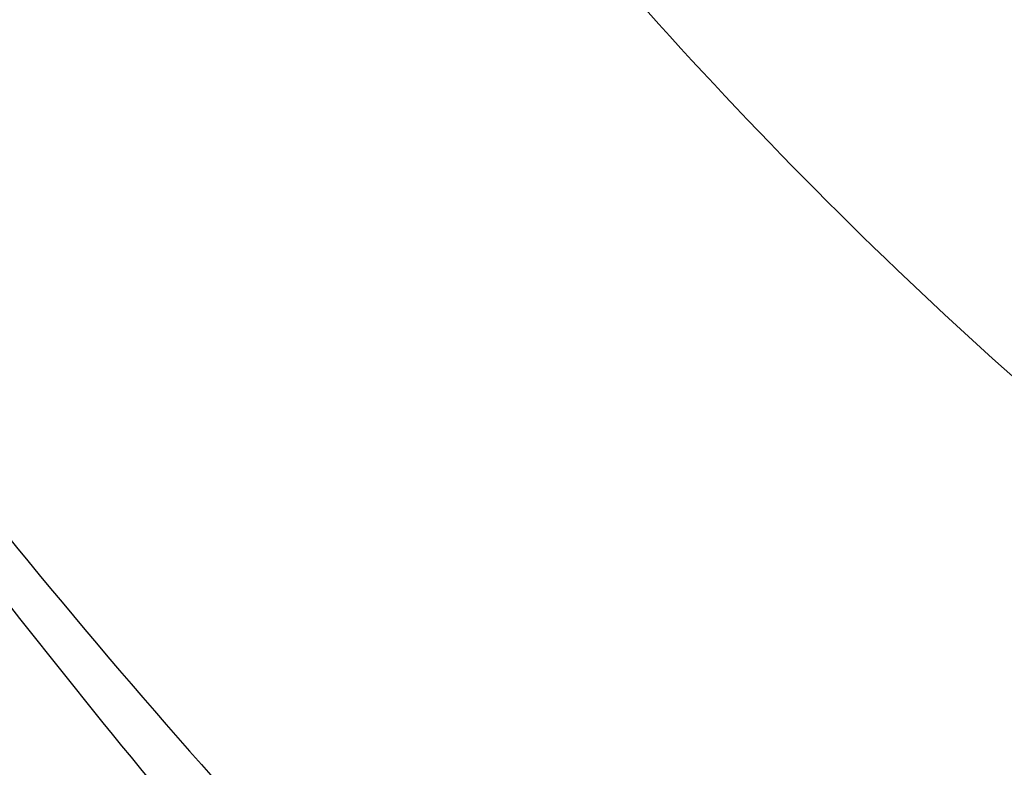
# Model space of a CAD drawing. Header units: inches. Extents: x 0 to 34, y 0 to 22.
# Tile 132 of 164: x 26.629 to 26.86, y 13.141 to 13.316. Entities that reach past the tile are written whole.
import ezdxf

# ---------------------------------------------------------------- set-up
doc = ezdxf.new("R2010")
doc.units = ezdxf.units.IN
doc.header["$LTSCALE"] = 1.87
doc.header["$MEASUREMENT"] = 0
doc.layers.get('0').update_dxf_attribs({"linetype": 'CONTINUOUS'})
doc.layers.add('3_ALL_AXES', color=7, linetype='CONTINUOUS')
doc.layers.add('7_ALL_FEATURES', color=7, linetype='CONTINUOUS')

msp = doc.modelspace()

# ---------------------------------------------------------------- linework, layer by layer
at = {"color": 7, "linetype": 'Continuous'}
msp.add_arc((28.5502865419, 14.6910066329), 2.4467857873, 214.3437681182, 219.5584033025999, dxfattribs=at)
at = {"layer": '3_ALL_AXES', "color": 7, "linetype": 'Continuous'}
for points, knots in [([(26.6872615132, 14.4190980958), (26.6983832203, 14.4220650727), (26.7213907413, 14.4266367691), (26.7698729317, 14.4302861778), (26.8205188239, 14.4253547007), (26.8716964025, 14.4129898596), (26.9261676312, 14.3946910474), (26.9952978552, 14.3616469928), (27.0764753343, 14.3084669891), (27.1558175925, 14.2421612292), (27.2315029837, 14.1642718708), (27.3017934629, 14.0765989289), (27.3650570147, 13.9811802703), (27.4198217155, 13.8802370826), (27.4648121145, 13.7761204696), (27.4989806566, 13.6712495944), (27.5215338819, 13.5680547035), (27.5319362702, 13.4688927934), (27.5299328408, 13.3760521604), (27.51985831, 13.3172536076), (27.5125012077, 13.2897963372)], [0, 0, 0, 0, 0.0218760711, 0.0444406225, 0.09222697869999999, 0.1177477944, 0.1444262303, 0.2013020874, 0.2627910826, 0.3284134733, 0.3974181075, 0.4688608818, 0.5416712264, 0.6147117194, 0.6868339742, 0.7569338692, 0.8240091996, 0.8872236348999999, 0.9459765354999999, 1, 1, 1, 1]), ([(26.7686611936, 14.289083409), (26.762081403, 14.2645271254), (26.7530200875, 14.2119795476), (26.7510279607, 14.129021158), (26.7600166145, 14.0404218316), (26.7797700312, 13.9481814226), (26.8098283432, 13.8543599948), (26.8495093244, 13.761083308), (26.8979098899, 13.6704707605), (26.9539276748, 13.584586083), (27.0162873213, 13.5053846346), (27.0835729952, 13.4346661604), (27.1542682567, 13.3740327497), (27.2267950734, 13.3248542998), (27.2995800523, 13.2882521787), (27.371040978, 13.2650951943), (27.4294367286, 13.2574303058), (27.4734624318, 13.2589850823), (27.4944385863, 13.2622037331), (27.5046033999, 13.2644237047)], [0, 0, 0, 0, 0.0538109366, 0.1122830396, 0.1751614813, 0.241868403, 0.3115968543, 0.3833770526, 0.4561378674, 0.5287617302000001, 0.6001375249, 0.6692136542, 0.7350540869, 0.7969007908, 0.8542469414, 0.9069254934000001, 0.9552122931, 0.9779773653, 1, 1, 1, 1]), ([(26.4879778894, 14.1982813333), (26.4796570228, 14.1672272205), (26.4718294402, 14.1180705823), (26.4692453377, 14.0506288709), (26.4719412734, 13.9771233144), (26.4856340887, 13.8810384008), (26.5168589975, 13.7639192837), (26.562271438, 13.6462227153), (26.6205384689, 13.5314046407), (26.689950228, 13.4228279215), (26.7684744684, 13.3236742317), (26.8538044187, 13.2368596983), (26.9299233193, 13.175774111), (26.992148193, 13.1356403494), (27.0380357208, 13.1106316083), (27.0836604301, 13.090348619), (27.1286919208, 13.0749470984), (27.1728021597, 13.0645488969), (27.215670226, 13.05924621), (27.2569791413, 13.0591000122), (27.2964143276, 13.0641345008), (27.3336613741, 13.0743356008), (27.3684105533, 13.0896441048), (27.4003580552, 13.1099316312), (27.4194297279, 13.126503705), (27.4283662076, 13.1354598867)], [0, 0, 0, 0, 0.0563032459, 0.0865534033, 0.1181457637, 0.1849998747, 0.2560157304, 0.3299912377, 0.4055284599, 0.4811323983, 0.5553040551, 0.6266328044, 0.6938953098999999, 0.7257174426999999, 0.7562094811, 0.7853252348, 0.8130560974, 0.8394371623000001, 0.8645523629, 0.8885396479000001, 0.9115936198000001, 0.9339624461, 0.9559386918, 0.9778426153, 1, 1, 1, 1])]:
    msp.add_open_spline(points, degree=3, knots=knots, dxfattribs=at)
at = {"layer": '7_ALL_FEATURES', "color": 7, "linetype": 'Continuous'}
for points, knots in [([(26.7013905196, 14.8409383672), (26.7202293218, 14.8470280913), (26.7595823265, 14.8564661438), (26.8212073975, 14.8621020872), (26.8857109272, 14.859399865), (26.9525377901, 14.8484255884), (27.0211656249, 14.8293064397), (27.0910494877, 14.8022141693), (27.1616368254, 14.7673801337), (27.232369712, 14.7250957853), (27.3026830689, 14.6757037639), (27.3720113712, 14.6196041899), (27.4398015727, 14.5572530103), (27.5282637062, 14.4655560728), (27.6312721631, 14.3386164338), (27.7393303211, 14.172232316), (27.8296419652, 13.9955549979), (27.8883031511, 13.8429063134), (27.9236861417, 13.7204320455), (27.9439457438, 13.6305117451), (27.9580258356, 13.5423666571), (27.9658067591, 13.4567041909), (27.9672236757, 13.3742148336), (27.9622610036, 13.2955600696), (27.9509440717, 13.2213697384), (27.9333479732, 13.1522389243), (27.9095950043, 13.0887265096), (27.8798354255, 13.0313492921), (27.8442882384, 12.9806216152), (27.8165270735, 12.951128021), (27.8018751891, 12.9377909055)], [0, 0, 0, 0, 0.0225546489, 0.0459014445, 0.0702836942, 0.0959011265, 0.1228827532, 0.1512977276, 0.1811631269, 0.212448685, 0.2450853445, 0.278970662, 0.3139740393, 0.3499427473, 0.4240482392, 0.4997971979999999, 0.5755567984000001, 0.6496934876, 0.6856848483, 0.7207150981, 0.7546309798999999, 0.7873012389, 0.8186226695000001, 0.8485252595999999, 0.8769776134, 0.903995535, 0.9296467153, 0.9540584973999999, 0.977428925, 1, 1, 1, 1]), ([(26.6980117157, 14.821844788), (26.7165957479, 14.8278532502), (26.7554166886, 14.8371658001), (26.81620897, 14.8427284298), (26.8798410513, 14.8400653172), (26.9457652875, 14.8292416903), (27.0134663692, 14.8103829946), (27.082406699, 14.7836586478), (27.1520411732, 14.7492968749), (27.2218193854, 14.7075851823), (27.2911838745, 14.6588615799), (27.3595767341, 14.6035207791), (27.4264523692, 14.5420125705), (27.5137212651, 14.4515548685), (27.6153405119, 14.326330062), (27.721941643, 14.162192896), (27.8110358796, 13.9879008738), (27.8689065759, 13.8373126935), (27.9038129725, 13.7164914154), (27.9237998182, 13.6277846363), (27.937690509, 13.5408290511), (27.9453669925, 13.4563225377), (27.9467653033, 13.3749462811), (27.9418700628, 13.2973528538), (27.9307062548, 13.2241636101), (27.9133479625, 13.1559656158), (27.8899158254, 13.093310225), (27.8605580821, 13.0367072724), (27.8254907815, 12.9866641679), (27.7981043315, 12.9575686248), (27.7836502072, 12.9444115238)], [0, 0, 0, 0, 0.022554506, 0.0459010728, 0.0702830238, 0.0959001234, 0.1228814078, 0.1512960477, 0.1811611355, 0.2124464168, 0.2450828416, 0.2789679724, 0.3139712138, 0.3499398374, 0.4240453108, 0.4997944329, 0.5755543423, 0.6496914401, 0.6856830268, 0.7207135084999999, 0.7546296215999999, 0.7873001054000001, 0.8186217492, 0.8485245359, 0.8769770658, 0.9039951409, 0.9296464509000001, 0.9540583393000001, 0.9774288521, 1, 1, 1, 1]), ([(27.6010853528, 12.8586091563), (27.6153128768, 12.8715599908), (27.6422702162, 12.900201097), (27.6767902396, 12.9494607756), (27.7056886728, 13.0051792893), (27.7287527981, 13.0668550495), (27.7458409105, 13.1339859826), (27.7568279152, 13.2060310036), (27.7616466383, 13.2824108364), (27.7602706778, 13.3625145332), (27.7527113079, 13.4456991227), (27.7390389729, 13.5312950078), (27.7193636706, 13.6186142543), (27.6850006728, 13.7375452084), (27.6280347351, 13.8857777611), (27.5403333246, 14.0573429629), (27.4353970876, 14.2189103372), (27.3353654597, 14.3421736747), (27.2494618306, 14.4312154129), (27.1836320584, 14.4917599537), (27.1163075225, 14.5462317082), (27.0480291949, 14.5941927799), (26.9793418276, 14.635248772), (26.9107965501, 14.6690699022), (26.8429354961, 14.6953750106), (26.7762937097, 14.7139340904), (26.711402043, 14.7245863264), (26.6487660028, 14.727204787), (26.5889263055, 14.7217245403), (26.5507138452, 14.7125563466), (26.5324218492, 14.7066410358)], [0, 0, 0, 0, 0.0225704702, 0.0459419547, 0.0703542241, 0.0960053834, 0.1230236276, 0.1514766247, 0.1813795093, 0.2127013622, 0.2453723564, 0.2792885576, 0.3143194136, 0.3503113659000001, 0.4244489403, 0.5002092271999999, 0.5759585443, 0.6500639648, 0.6860325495, 0.7210357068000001, 0.754920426, 0.787556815, 0.8188417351, 0.8487063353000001, 0.8771208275, 0.90410165, 0.9297179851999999, 0.9540996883, 0.9774465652, 1, 1, 1, 1]), ([(26.2644565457, 14.3914105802), (26.2559000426, 14.3586411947), (26.2433231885, 14.2892828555), (26.2375558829, 14.1802135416), (26.2442376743, 14.0641139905), (26.2632433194, 13.9428660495), (26.2942519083, 13.8184061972), (26.3367580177, 13.692747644), (26.390069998, 13.5679280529), (26.4533205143, 13.4459777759), (26.5254793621, 13.3288824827), (26.6053713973, 13.2185490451), (26.6916967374, 13.1167727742), (26.7830555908, 13.0252068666), (26.8779701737, 12.9453365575), (26.9749292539, 12.8784528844), (27.0723664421, 12.8256524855), (27.1389976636, 12.7995047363), (27.17187702, 12.7893165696)], [0, 0, 0, 0, 0.05134043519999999, 0.1064553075, 0.1652174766, 0.22730265, 0.2922338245, 0.3594181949, 0.4281792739, 0.4977855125, 0.5674769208, 0.6364907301, 0.7040868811, 0.7695742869, 0.8323388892, 0.8918748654, 0.9478203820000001, 1, 1, 1, 1])]:
    msp.add_open_spline(points, degree=3, knots=knots, dxfattribs=at)

doc.saveas('drawing.dxf')
